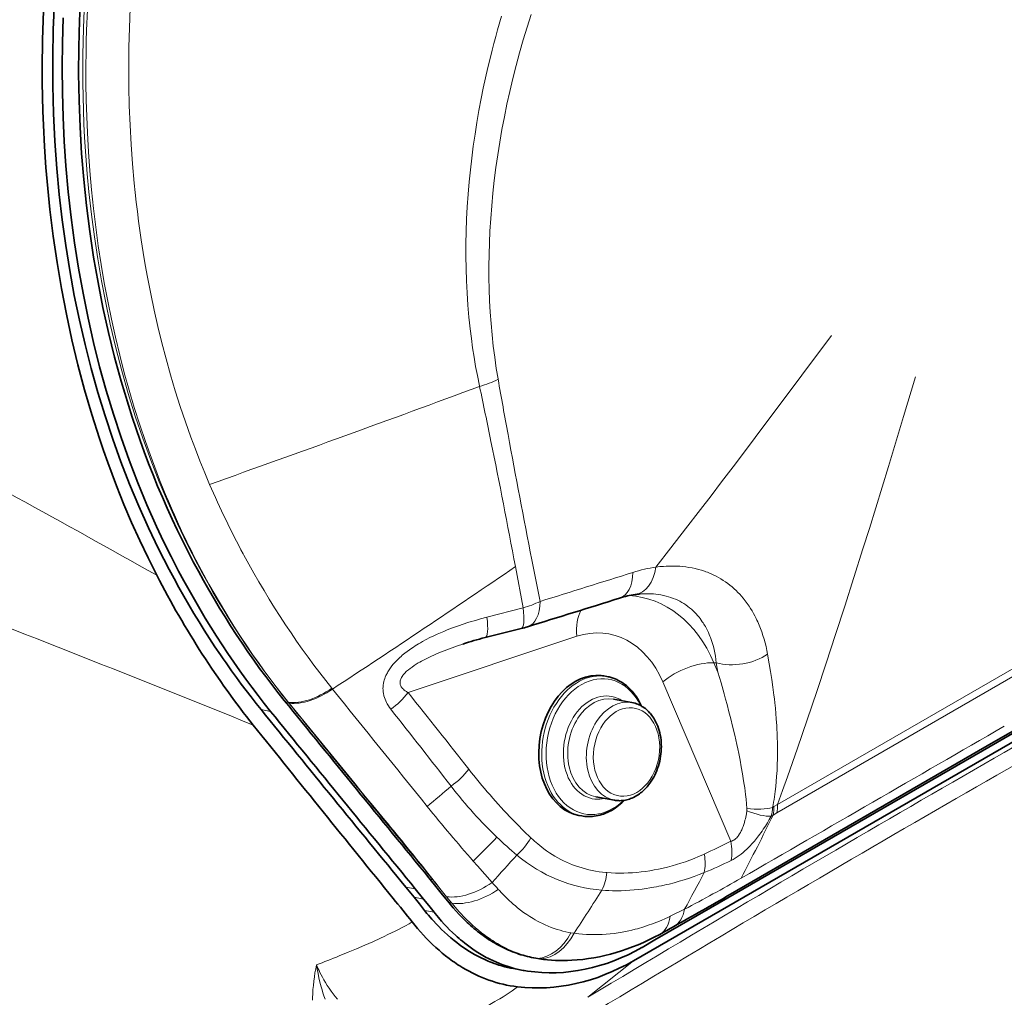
# Model space of a CAD drawing. Extents: x -922 to 7836, y -4841 to 1297.
# Tile 61 of 89: x 4863 to 4932, y -4296 to -4227. Entities that reach past the tile are written whole.
import ezdxf

# ---------------------------------------------------------------- set-up
doc = ezdxf.new("R2010")
doc.units = 0

msp = doc.modelspace()

# ---------------------------------------------------------------- linework, layer by layer
at = {"color": 7, "lineweight": 13}
for p, q in [((4896.424316, -4252.075684), (4896.431152, -4252.112305)), ((4895.116211, -4252.581543), (4895.124023, -4252.619629)), ((4878.489258, -4264.521973), (4878.445313, -4264.441406)), ((4898.810547, -4264.844727), (4899.39209, -4267.789063)), ((4875.310059, -4265.244141), (4875.266602, -4265.161133)), ((4897.652344, -4265.331055), (4898.194336, -4268.24707)), ((4898.194336, -4268.24707), (4895.642578, -4268.902832)), ((4901.989258, -4270.251953), (4890.074707, -4274.214844)), ((4915.566895, -4272.19043), (4915.44873, -4271.51709)), ((4911.941406, -4272.785156), (4911.655273, -4272.11377)), ((4911.828125, -4272.118652), (4911.655273, -4272.11377)), ((4911.941406, -4272.785156), (4911.828125, -4272.118652)), ((4916.157715, -4282.119629), (4932.989746, -4272.40332)), ((4916.099609, -4282.709961), (4932.929688, -4272.991211)), ((4884.745605, -4273.974121), (4884.697754, -4273.915039)), ((4912.850586, -4284.713867), (4908.058594, -4273.467773)), ((4880.375977, -4275.545898), (4879.70752, -4275.425293)), ((4881.647461, -4274.912598), (4881.616211, -4274.908691)), ((4881.694336, -4274.969727), (4881.647461, -4274.912598)), ((4915.807617, -4282.317871), (4915.89502, -4282.268555)), ((4915.89502, -4282.268555), (4916.157715, -4282.119629)), ((4915.699707, -4282.939453), (4915.844727, -4282.858398)), ((4915.844727, -4282.858398), (4916.099609, -4282.709961)), ((4894.971191, -4286.451172), (4894.679199, -4286.117676)), ((4896.00293, -4287.625488), (4894.971191, -4286.451172)), ((4891.846191, -4287.426758), (4891.571289, -4287.082031)), ((4890.587402, -4288.064453), (4889.918945, -4287.944336)), ((4892.416016, -4288.150879), (4891.825195, -4287.424316)), ((4891.846191, -4287.426758), (4891.825195, -4287.424316)), ((4891.174805, -4288.786133), (4890.506348, -4288.666016)), ((4892.416016, -4288.150879), (4892.799805, -4288.623047)), ((4892.799805, -4288.623047), (4893.172363, -4289.082031)), ((4891.914063, -4289.710938), (4891.245605, -4289.59082)), ((4909.587402, -4289.510254), (4908.574219, -4290.001953)), ((4901.792969, -4291.198242), (4901.574707, -4291.164063)), ((4899.207031, -4292.972168), (4899.449707, -4293.01123)), ((4902.762695, -4295.720703), (4905.98584, -4293.146484))]:
    msp.add_line(p, q, dxfattribs=at)
at = {"color": 7, "lineweight": 35}
for p, q in [((4953.165039, -4265.907227), (4905.98584, -4293.146484)), ((4949.981445, -4267.001953), (4931.401367, -4277.726074)), ((4948.575195, -4267.95752), (4929.998535, -4278.682617)), ((4895.513672, -4270.339844), (4898.057129, -4269.702637)), ((4904.11084, -4273.083984), (4903.904297, -4273.046875)), ((4905.878418, -4274.925781), (4904.568359, -4274.69043)), ((4912.830078, -4288.451172), (4931.401367, -4277.726074)), ((4929.998535, -4278.682617), (4911.421875, -4289.408203)), ((4904.640137, -4281.81543), (4903.330078, -4281.57959)), ((4902.341309, -4282.92627), (4902.134766, -4282.88916)), ((4890.506348, -4288.666016), (4889.918945, -4287.944336)), ((4891.549316, -4287.288086), (4892.138672, -4288.012695)), ((4890.880859, -4289.132813), (4890.506348, -4288.666016)), ((4891.174805, -4288.786133), (4890.587402, -4288.064453)), ((4892.516602, -4288.483398), (4892.138672, -4288.012695)), ((4892.880859, -4288.940918), (4892.516602, -4288.483398)), ((4891.245605, -4289.59082), (4890.880859, -4289.132813)), ((4891.549316, -4289.25293), (4891.174805, -4288.786133)), ((4891.914063, -4289.710938), (4891.549316, -4289.25293)), ((4911.421875, -4289.408203), (4907.499023, -4291.671875)), ((4907.499023, -4291.671875), (4906.589355, -4292.195313)), ((4906.589355, -4292.195313), (4906.586426, -4292.197266)), ((4899.355957, -4293.006836), (4899.102051, -4292.966309)), ((4898.197754, -4293.819824), (4897.528809, -4293.699707)), ((4898.257324, -4293.830078), (4898.197754, -4293.819824)), ((4898.269531, -4293.83252), (4898.257324, -4293.830078)), ((4898.512207, -4293.871094), (4898.269531, -4293.83252))]:
    msp.add_line(p, q, dxfattribs=at)
for points in [[(4866.973633, -4224.906738), (4866.883789, -4226.798828), (4866.833984, -4228.687012), (4866.824219, -4230.570801), (4866.85498, -4232.448242), (4866.92627, -4234.317871), (4867.038086, -4236.178223), (4867.189453, -4238.027344), (4867.381836, -4239.864746), (4867.61377, -4241.687988), (4867.885254, -4243.496094), (4868.196777, -4245.288086), (4868.547852, -4247.061523), (4868.937988, -4248.81543), (4869.146973, -4249.683594), (4869.366699, -4250.548828), (4869.595215, -4251.405762), (4869.834473, -4252.259766), (4870.082031, -4253.105469), (4870.339844, -4253.947266), (4870.606445, -4254.780273), (4870.883789, -4255.609863), (4871.168945, -4256.429688), (4871.464844, -4257.246094), (4871.769043, -4258.052246), (4872.083008, -4258.854492), (4872.405273, -4259.646484), (4872.737793, -4260.43457), (4873.078125, -4261.211426), (4873.429199, -4261.983887), (4873.787109, -4262.745605), (4874.155762, -4263.501953), (4874.53125, -4264.24707), (4874.91748, -4264.987305)], [(4864.355469, -4226.131348), (4864.286133, -4228.15625), (4864.26123, -4230.175781), (4864.265625, -4231.18457), (4864.280762, -4232.191406), (4864.307129, -4233.193359), (4864.344727, -4234.192383), (4864.421875, -4235.688477), (4864.523926, -4237.178711), (4864.650879, -4238.661133), (4864.802734, -4240.135742), (4865.032715, -4242.008301), (4865.302734, -4243.865234), (4865.612793, -4245.705078), (4865.962891, -4247.526367), (4866.352539, -4249.327637), (4866.781738, -4251.10791), (4867.249023, -4252.865234), (4867.755371, -4254.598145), (4868.299805, -4256.305664), (4868.587402, -4257.152344), (4868.884277, -4257.992188), (4869.188477, -4258.819336), (4869.501465, -4259.63916), (4870.023438, -4260.94043), (4870.568848, -4262.22168), (4871.137695, -4263.48291), (4871.728516, -4264.723633), (4872.342285, -4265.942871)], [(4873.21875, -4265.539063), (4872.469727, -4264.080566), (4871.753906, -4262.589844), (4871.071777, -4261.068848), (4870.424316, -4259.518066), (4869.811035, -4257.939453), (4869.23291, -4256.333496), (4868.689941, -4254.702148), (4868.183594, -4253.045898), (4867.712891, -4251.366699), (4867.279297, -4249.665039), (4866.882813, -4247.943359), (4866.523438, -4246.202148), (4866.201172, -4244.442383), (4865.916992, -4242.666504), (4865.670898, -4240.875), (4865.462891, -4239.069336), (4865.292969, -4237.251465), (4865.21875, -4236.280762), (4865.154785, -4235.307129), (4865.060059, -4233.352051), (4865.008789, -4231.387695), (4865.000977, -4229.415527), (4865.036621, -4227.437012), (4865.116211, -4225.454102)], [(4873.887207, -4265.65918), (4873.349121, -4264.621094), (4872.828125, -4263.566406), (4872.32373, -4262.495117), (4871.645508, -4260.967773), (4871.001465, -4259.410645), (4870.392578, -4257.825684), (4869.818848, -4256.213867), (4869.280762, -4254.575684), (4868.778809, -4252.913574), (4868.312988, -4251.228027), (4867.884277, -4249.520508), (4867.492676, -4247.79248), (4867.138672, -4246.04541), (4866.822266, -4244.280273), (4866.543457, -4242.498535), (4866.303223, -4240.70166), (4866.100586, -4238.890625), (4865.937012, -4237.067383), (4865.818359, -4235.344727), (4865.733887, -4233.613281), (4865.683105, -4231.874023), (4865.666992, -4230.128906), (4865.685059, -4228.378418), (4865.736816, -4226.624023)], [(4879.70752, -4275.425293), (4879.351074, -4274.980957), (4878.998047, -4274.531738), (4878.649414, -4274.078125), (4878.304199, -4273.620117), (4877.963867, -4273.158203), (4877.627441, -4272.691895), (4877.428223, -4272.411621), (4877.230469, -4272.129883), (4877.033203, -4271.844727), (4876.837402, -4271.558594), (4876.45166, -4270.984375), (4876.071777, -4270.404297), (4875.697754, -4269.819336), (4875.32959, -4269.228516), (4874.966309, -4268.631836), (4874.60791, -4268.02832), (4874.254395, -4267.418457), (4873.905273, -4266.800781), (4873.560059, -4266.174805), (4873.21875, -4265.539063)], [(4906.54834, -4275.170898), (4906.480957, -4275.027344), (4906.411133, -4274.890625), (4906.341309, -4274.765137), (4906.267578, -4274.642578), (4906.190918, -4274.523438), (4906.11377, -4274.412598), (4906.040039, -4274.313477), (4905.963379, -4274.216797), (4905.884766, -4274.123535), (4905.790527, -4274.020508), (4905.689941, -4273.918457), (4905.587891, -4273.822754), (4905.48291, -4273.731934), (4905.374512, -4273.646484), (4905.262207, -4273.564941), (4905.181641, -4273.51123), (4905.095215, -4273.457031), (4905.007813, -4273.40625), (4904.915527, -4273.356934), (4904.802734, -4273.302246), (4904.688477, -4273.252441), (4904.555664, -4273.20166), (4904.419434, -4273.157227), (4904.343262, -4273.135742), (4904.266113, -4273.116211), (4904.188965, -4273.099121), (4904.11084, -4273.083984)], [(4904.791992, -4281.836914), (4904.862305, -4281.842773), (4904.932617, -4281.846191), (4905.00293, -4281.847656), (4905.123535, -4281.844238), (4905.221191, -4281.836426), (4905.316895, -4281.824219), (4905.412109, -4281.808105), (4905.506836, -4281.787598), (4905.600586, -4281.762695), (4905.694336, -4281.733887), (4905.786621, -4281.701172), (4905.878418, -4281.664551), (4905.991699, -4281.613281), (4906.114258, -4281.549805), (4906.223145, -4281.486328), (4906.319336, -4281.424316), (4906.403809, -4281.365234), (4906.486328, -4281.303223), (4906.566895, -4281.237793), (4906.674805, -4281.143555), (4906.734863, -4281.086914), (4906.793945, -4281.02832), (4906.852051, -4280.967773), (4906.944336, -4280.865234), (4907.047852, -4280.739746), (4907.146973, -4280.608398), (4907.240723, -4280.47168), (4907.329102, -4280.32959), (4907.412598, -4280.183105), (4907.486328, -4280.041504), (4907.560059, -4279.883789), (4907.629395, -4279.719238), (4907.689941, -4279.557617), (4907.744629, -4279.393066), (4907.792969, -4279.226074), (4907.834961, -4279.056641), (4907.870605, -4278.88623), (4907.899902, -4278.713867), (4907.922852, -4278.541016), (4907.938965, -4278.367676), (4907.94873, -4278.194336), (4907.95166, -4278.021484), (4907.949219, -4277.880371), (4907.94043, -4277.714355), (4907.927734, -4277.570313), (4907.905762, -4277.396484), (4907.877441, -4277.230469), (4907.842773, -4277.067383), (4907.80127, -4276.906738), (4907.753418, -4276.75), (4907.699219, -4276.59668), (4907.638672, -4276.447754), (4907.571289, -4276.303223), (4907.523438, -4276.209473), (4907.472168, -4276.118164), (4907.418945, -4276.029297), (4907.362305, -4275.942871), (4907.28418, -4275.833008), (4907.233398, -4275.76709), (4907.180664, -4275.703125), (4907.126465, -4275.640625), (4907.04248, -4275.552246), (4906.971191, -4275.483398), (4906.897461, -4275.417969), (4906.821777, -4275.355469), (4906.746094, -4275.298828), (4906.646973, -4275.230957), (4906.583984, -4275.191895), (4906.52002, -4275.154785), (4906.455078, -4275.120605), (4906.375977, -4275.082031), (4906.295898, -4275.047363), (4906.19873, -4275.010254), (4906.100098, -4274.978516), (4905.990234, -4274.94873), (4905.878418, -4274.925781)], [(4902.55127, -4282.956055), (4902.647949, -4282.964355), (4902.745117, -4282.969238), (4902.842285, -4282.970703), (4902.939453, -4282.969238), (4903.08252, -4282.961426), (4903.21582, -4282.947266), (4903.349121, -4282.927246), (4903.481934, -4282.901367), (4903.614258, -4282.869629), (4903.745605, -4282.832031), (4903.876465, -4282.788086), (4904.006348, -4282.73877), (4904.135254, -4282.683594), (4904.224609, -4282.641602), (4904.311035, -4282.598633), (4904.393066, -4282.554688), (4904.475098, -4282.508301), (4904.556152, -4282.459473), (4904.693359, -4282.370605), (4904.812988, -4282.286621), (4904.930176, -4282.197754), (4905.04541, -4282.104004), (4905.169922, -4281.995117), (4905.263184, -4281.907715), (4905.354492, -4281.817383)], [(4899.102051, -4292.966309), (4898.949707, -4292.938477), (4898.797852, -4292.907715), (4898.646484, -4292.874512), (4898.495605, -4292.838379), (4898.345215, -4292.799316), (4898.195801, -4292.757324), (4898.046387, -4292.712891), (4897.897949, -4292.665527), (4897.749512, -4292.615234), (4897.602539, -4292.5625), (4897.456055, -4292.506836), (4897.310059, -4292.448242), (4897.165039, -4292.387207), (4897.020996, -4292.323242), (4896.877441, -4292.256836), (4896.734863, -4292.187988), (4896.593262, -4292.116211), (4896.452637, -4292.041992), (4896.312988, -4291.964844), (4896.174805, -4291.885742), (4896.037109, -4291.803711), (4895.900879, -4291.719727), (4895.765137, -4291.633301), (4895.631348, -4291.544434), (4895.498535, -4291.453613), (4895.367188, -4291.360352), (4895.236816, -4291.264648), (4895.10791, -4291.16748), (4894.980469, -4291.068359), (4894.854492, -4290.966797), (4894.72998, -4290.86377), (4894.606934, -4290.759277), (4894.48584, -4290.652832), (4894.366211, -4290.544922), (4894.248047, -4290.436035), (4894.131836, -4290.325195), (4894.017578, -4290.213867), (4893.904297, -4290.101074), (4893.68457, -4289.873047), (4893.473145, -4289.642578), (4893.269531, -4289.411621), (4893.075195, -4289.181152), (4892.880859, -4288.940918)], [(4897.528809, -4293.699707), (4897.314941, -4293.658203), (4897.104004, -4293.611816), (4896.89502, -4293.560059), (4896.687988, -4293.503418), (4896.48291, -4293.441895), (4896.313965, -4293.386719), (4896.145508, -4293.328125), (4895.978516, -4293.266113), (4895.854004, -4293.217285), (4895.72998, -4293.166504), (4895.483887, -4293.059082), (4895.239746, -4292.944336), (4894.998047, -4292.821777), (4894.758301, -4292.691406), (4894.520508, -4292.553223), (4894.285156, -4292.407715), (4894.052246, -4292.254395), (4893.869141, -4292.127441), (4893.687012, -4291.995605), (4893.507324, -4291.859375), (4893.329102, -4291.71875), (4893.211426, -4291.622559), (4893.095215, -4291.524902), (4892.865234, -4291.324219), (4892.639648, -4291.117188), (4892.440918, -4290.92627), (4892.24707, -4290.731934), (4892.057617, -4290.53418), (4891.874023, -4290.334473), (4891.757324, -4290.203613), (4891.643066, -4290.072266), (4891.526367, -4289.935547), (4891.413086, -4289.798828), (4891.245605, -4289.59082)], [(4898.197754, -4293.819824), (4897.984863, -4293.778809), (4897.773438, -4293.732422), (4897.562988, -4293.680176), (4897.352051, -4293.622559), (4897.131836, -4293.556152), (4896.913086, -4293.483398), (4896.695313, -4293.404785), (4896.479004, -4293.319824), (4896.26416, -4293.229492), (4896.05127, -4293.133301), (4895.839844, -4293.03125), (4895.718262, -4292.969238), (4895.59668, -4292.905273), (4895.475098, -4292.838867), (4895.354004, -4292.770508), (4895.115234, -4292.628906), (4894.879395, -4292.47998), (4894.646973, -4292.324219), (4894.458496, -4292.190918), (4894.271973, -4292.053711), (4894.088379, -4291.911621), (4893.907227, -4291.765625), (4893.789063, -4291.666992), (4893.671875, -4291.566895), (4893.554199, -4291.462891), (4893.4375, -4291.35791), (4893.210449, -4291.14502), (4893.011719, -4290.949707), (4892.817871, -4290.750977), (4892.629883, -4290.550781), (4892.448242, -4290.349121), (4892.330566, -4290.214844), (4892.216309, -4290.081055), (4892.105469, -4289.947754), (4891.997559, -4289.81543), (4891.914063, -4289.710938)], [(4897.798828, -4294.978027), (4897.542969, -4294.944336), (4897.288086, -4294.902832), (4897.034668, -4294.854492), (4896.782227, -4294.799316), (4896.530762, -4294.736816), (4896.28125, -4294.66748), (4896.033203, -4294.59082), (4895.786621, -4294.507813), (4895.541992, -4294.417969), (4895.299805, -4294.320801), (4895.067871, -4294.221191), (4894.838379, -4294.115723), (4894.61084, -4294.004395), (4894.385742, -4293.886719), (4894.162598, -4293.763672), (4893.942383, -4293.634766), (4893.724609, -4293.500977), (4893.597168, -4293.418945), (4893.470215, -4293.334961), (4893.344238, -4293.249023), (4893.219238, -4293.161621), (4892.972656, -4292.981934), (4892.730469, -4292.79541), (4892.493164, -4292.603027), (4892.260742, -4292.405273), (4892.029297, -4292.199219), (4891.803223, -4291.988281), (4891.583008, -4291.773438), (4891.366211, -4291.552246), (4891.15625, -4291.329102), (4890.953125, -4291.105469), (4890.745605, -4290.867188), (4890.54834, -4290.631348), (4890.361328, -4290.400879)]]:
    msp.add_lwpolyline(points, dxfattribs=at)
at = {"color": 7, "lineweight": 13}
for points in [[(4875.214355, -4265.154297), (4874.489746, -4263.744141), (4873.796875, -4262.304199), (4873.136719, -4260.836914), (4872.509766, -4259.343262), (4871.915527, -4257.82373), (4871.35498, -4256.279785), (4870.828125, -4254.712891), (4870.335449, -4253.124023), (4869.877441, -4251.514648), (4869.453613, -4249.885254), (4869.064941, -4248.237793), (4868.73877, -4246.712402), (4868.442871, -4245.17334), (4868.17627, -4243.621582), (4867.938965, -4242.058594), (4867.731934, -4240.484375), (4867.554688, -4238.900391), (4867.43457, -4237.626953), (4867.333496, -4236.348145), (4867.251465, -4235.064453), (4867.202637, -4234.099121), (4867.164551, -4233.131348), (4867.121094, -4231.189941), (4867.120117, -4229.241699), (4867.161133, -4227.344727), (4867.242188, -4225.444336)], [(4872.894043, -4260.078613), (4872.539551, -4259.200195), (4872.196777, -4258.313477), (4871.865234, -4257.419922), (4871.544922, -4256.51709), (4871.14209, -4255.320313), (4870.758789, -4254.110352), (4870.395508, -4252.887695), (4870.052246, -4251.652344), (4869.729004, -4250.405273), (4869.425781, -4249.147461), (4869.143066, -4247.878418), (4868.880371, -4246.599609), (4868.638184, -4245.311035), (4868.416992, -4244.013184), (4868.21582, -4242.707031), (4868.035645, -4241.392578), (4867.875977, -4240.071289), (4867.737305, -4238.742676), (4867.619141, -4237.407715), (4867.521973, -4236.066406), (4867.445313, -4234.720703), (4867.396973, -4233.572754), (4867.363281, -4232.421387), (4867.345215, -4231.267578), (4867.341797, -4230.111328), (4867.353516, -4228.953125), (4867.368652, -4228.228027), (4867.38916, -4227.50293), (4867.44873, -4226.050293)], [(4876.074219, -4259.530273), (4875.728027, -4258.708984), (4875.391602, -4257.879883), (4875.066406, -4257.042969), (4874.751465, -4256.19873), (4874.368164, -4255.118652), (4874.001465, -4254.026855), (4873.651855, -4252.92334), (4873.319824, -4251.809082), (4873.004883, -4250.683594), (4872.70752, -4249.54834), (4872.427246, -4248.402832), (4872.164551, -4247.248535), (4871.919922, -4246.084961), (4871.692871, -4244.913086), (4871.535645, -4244.039551), (4871.388672, -4243.162109), (4871.251465, -4242.280273), (4871.155273, -4241.616699), (4871.063965, -4240.950684), (4870.978516, -4240.282715), (4870.898926, -4239.612793), (4870.824707, -4238.941406), (4870.755859, -4238.267578), (4870.634766, -4236.915527), (4870.536133, -4235.557129), (4870.459961, -4234.193359), (4870.40625, -4232.824219), (4870.374512, -4231.451172), (4870.365234, -4230.07373), (4870.37793, -4228.693848), (4870.413574, -4227.311035), (4870.470703, -4225.92627)], [(4896.675781, -4226.490723), (4896.397461, -4227.454102), (4896.263672, -4227.937988), (4896.133789, -4228.422852), (4896.008301, -4228.90625), (4895.886719, -4229.390625), (4895.711914, -4230.120117), (4895.54541, -4230.850586), (4895.388184, -4231.582031), (4895.240234, -4232.314453), (4895.082031, -4233.152832), (4894.936035, -4233.991211), (4894.802246, -4234.830078), (4894.680664, -4235.668945), (4894.571777, -4236.507813), (4894.475098, -4237.345703), (4894.391113, -4238.182617), (4894.316406, -4239.064453), (4894.255859, -4239.944336), (4894.209961, -4240.822266), (4894.178711, -4241.697754), (4894.161621, -4242.570313), (4894.15918, -4243.439453), (4894.171875, -4244.305176), (4894.199219, -4245.166504), (4894.242188, -4246.023438), (4894.299805, -4246.875488), (4894.372559, -4247.722168), (4894.414551, -4248.143066), (4894.460938, -4248.5625), (4894.54248, -4249.230469), (4894.633789, -4249.894043), (4894.735352, -4250.553223), (4894.846191, -4251.20752), (4894.967773, -4251.856445), (4895.116211, -4252.581543)], [(4898.766602, -4226.378906), (4898.481445, -4227.275391), (4898.208984, -4228.175781), (4897.950195, -4229.079102), (4897.705566, -4229.98584), (4897.474121, -4230.895508), (4897.257324, -4231.807129), (4897.058594, -4232.700684), (4896.874023, -4233.595703), (4896.703125, -4234.491699), (4896.546387, -4235.388672), (4896.40332, -4236.285645), (4896.274902, -4237.183105), (4896.161133, -4238.080078), (4896.062012, -4238.976074), (4895.977539, -4239.870605), (4895.907715, -4240.763672), (4895.853027, -4241.654297), (4895.815918, -4242.482422), (4895.791992, -4243.307617), (4895.78125, -4244.130371), (4895.78418, -4244.949707), (4895.800781, -4245.765625), (4895.830566, -4246.577637), (4895.874512, -4247.385254), (4895.932129, -4248.187988), (4896.003906, -4248.98584), (4896.089844, -4249.77832), (4896.189453, -4250.564453), (4896.303711, -4251.344238), (4896.424316, -4252.075684)], [(4919.959473, -4249.023438), (4917.877441, -4251.817871), (4916.833984, -4253.213867), (4915.327148, -4255.223145), (4913.81543, -4257.229492), (4913.009277, -4258.293457), (4912.202148, -4259.356445), (4911.456543, -4260.333984), (4910.709961, -4261.310059), (4909.66748, -4262.665527), (4908.621094, -4264.018066), (4907.570313, -4265.367188)], [(4925.890625, -4251.938965), (4925.041992, -4254.75293), (4923.974121, -4258.267578), (4923.080566, -4261.179199), (4922.630371, -4262.633789), (4922.177246, -4264.086914), (4921.541992, -4266.10498), (4920.900391, -4268.120605), (4920.251465, -4270.132813), (4919.594238, -4272.141602), (4918.927734, -4274.146973), (4918.251953, -4276.147461), (4917.56543, -4278.143555), (4917.213379, -4279.152344), (4916.858398, -4280.159668), (4916.509766, -4281.140625), (4916.157715, -4282.119629)], [(4907.570313, -4265.367188), (4907.838867, -4265.336426), (4907.973145, -4265.324219), (4908.106445, -4265.313965), (4908.28418, -4265.303223), (4908.460938, -4265.296387), (4908.636719, -4265.293457), (4908.84668, -4265.294434), (4909.055176, -4265.30127), (4909.262207, -4265.312988), (4909.467285, -4265.331055), (4909.670898, -4265.354004), (4909.897461, -4265.387207), (4910.12207, -4265.427246), (4910.34375, -4265.474609), (4910.5625, -4265.529297), (4910.77832, -4265.59082), (4910.991211, -4265.660156), (4911.09668, -4265.697266), (4911.200684, -4265.736328), (4911.355957, -4265.79834), (4911.508789, -4265.864258), (4911.660156, -4265.93457), (4911.809082, -4266.008789), (4911.980469, -4266.101074), (4912.148438, -4266.19873), (4912.313965, -4266.301758), (4912.476074, -4266.410156), (4912.634766, -4266.524414), (4912.790527, -4266.643555), (4912.942871, -4266.768555), (4913.091309, -4266.898926), (4913.224121, -4267.022461), (4913.354004, -4267.150879), (4913.480469, -4267.283203), (4913.604004, -4267.419922), (4913.724121, -4267.560547), (4913.797363, -4267.650879), (4913.869629, -4267.742676), (4913.94043, -4267.835938), (4914.009766, -4267.931152), (4914.14502, -4268.125977), (4914.251953, -4268.290527), (4914.355469, -4268.459473), (4914.45459, -4268.632324), (4914.550293, -4268.808594), (4914.64209, -4268.989258), (4914.697266, -4269.103516), (4914.751465, -4269.219727), (4914.854004, -4269.456055), (4914.950684, -4269.697266), (4915.041016, -4269.943359), (4915.125, -4270.194824), (4915.202637, -4270.451172), (4915.273926, -4270.711426), (4915.338867, -4270.976074), (4915.396973, -4271.244629), (4915.44873, -4271.51709)], [(4906.437988, -4267.265137), (4906.553223, -4267.256836), (4906.667969, -4267.250488), (4906.78125, -4267.246582), (4906.894043, -4267.244141), (4907.062988, -4267.245117), (4907.22998, -4267.250488), (4907.395508, -4267.260742), (4907.559082, -4267.275879), (4907.744141, -4267.299316), (4907.926758, -4267.328613), (4908.106445, -4267.364258), (4908.283691, -4267.406738), (4908.458008, -4267.455078), (4908.628906, -4267.510254), (4908.797363, -4267.571777), (4908.952637, -4267.635254), (4909.10498, -4267.70459), (4909.253906, -4267.779785), (4909.399902, -4267.860352), (4909.542969, -4267.946777), (4909.682129, -4268.038574), (4909.817871, -4268.135742), (4909.950195, -4268.23877), (4910.079102, -4268.347168), (4910.191895, -4268.449707), (4910.30127, -4268.556152), (4910.407227, -4268.666992), (4910.510254, -4268.782227), (4910.610352, -4268.901855), (4910.69043, -4269.004883), (4910.768555, -4269.110352), (4910.844238, -4269.21875), (4910.899414, -4269.301758), (4910.953125, -4269.38623), (4911.005371, -4269.472656), (4911.056641, -4269.560547), (4911.131836, -4269.697754), (4911.203125, -4269.838379), (4911.271484, -4269.982422), (4911.336426, -4270.129883), (4911.377441, -4270.22998), (4911.416992, -4270.331055), (4911.491211, -4270.538086), (4911.559082, -4270.75), (4911.620605, -4270.966797), (4911.675293, -4271.188477), (4911.723145, -4271.415039), (4911.764648, -4271.645508), (4911.799805, -4271.879883), (4911.828125, -4272.118652)], [(4888.861816, -4275.398926), (4888.771973, -4275.279785), (4888.687988, -4275.155762), (4888.647949, -4275.091797), (4888.609375, -4275.026367), (4888.551758, -4274.918945), (4888.498535, -4274.808105), (4888.451172, -4274.693359), (4888.40918, -4274.574707), (4888.373535, -4274.452637), (4888.358887, -4274.390625), (4888.345703, -4274.328125), (4888.333984, -4274.26416), (4888.324707, -4274.199707), (4888.31543, -4274.111816), (4888.310059, -4274.022949), (4888.308105, -4273.932617), (4888.312012, -4273.8125), (4888.32373, -4273.69043), (4888.342285, -4273.567383), (4888.368652, -4273.443359), (4888.396973, -4273.337891), (4888.430664, -4273.232422), (4888.469238, -4273.126953), (4888.513184, -4273.022461), (4888.544434, -4272.955078), (4888.577637, -4272.888184), (4888.614258, -4272.818359), (4888.652832, -4272.749512), (4888.694824, -4272.679199), (4888.738281, -4272.610352), (4888.830566, -4272.474121), (4888.929688, -4272.341797), (4889.03418, -4272.213379), (4889.143555, -4272.088867), (4889.254883, -4271.970703), (4889.370117, -4271.855957), (4889.488281, -4271.744629), (4889.579102, -4271.663574), (4889.670898, -4271.584473), (4889.76416, -4271.506836), (4889.858398, -4271.431641), (4890.014648, -4271.312012), (4890.17334, -4271.196777), (4890.333984, -4271.085938), (4890.452637, -4271.006836), (4890.571777, -4270.930664), (4890.698242, -4270.852051), (4890.824707, -4270.775879), (4890.956055, -4270.699219), (4891.087891, -4270.624512), (4891.352539, -4270.481445), (4891.618164, -4270.345215), (4891.884766, -4270.21582), (4892.122559, -4270.106445), (4892.360352, -4270.000977), (4892.599121, -4269.899902), (4892.77832, -4269.82666), (4892.958008, -4269.755859), (4893.29541, -4269.62793), (4893.632813, -4269.506348), (4893.969727, -4269.391602), (4894.306641, -4269.283203), (4894.530273, -4269.213867), (4894.753906, -4269.146973), (4894.976563, -4269.08252), (4895.199219, -4269.020508), (4895.642578, -4268.902832)], [(4890.074707, -4274.214844), (4890.01709, -4274.182617), (4889.960938, -4274.149414), (4889.914551, -4274.119629), (4889.870117, -4274.088867), (4889.808105, -4274.041016), (4889.75, -4273.990723), (4889.696289, -4273.9375), (4889.667969, -4273.905273), (4889.641113, -4273.87207), (4889.617676, -4273.838379), (4889.595703, -4273.803711), (4889.569824, -4273.755371), (4889.547852, -4273.704102), (4889.53125, -4273.650879), (4889.523438, -4273.618164), (4889.518066, -4273.584961), (4889.513672, -4273.539063), (4889.513184, -4273.492188), (4889.516602, -4273.443359), (4889.525391, -4273.387695), (4889.540039, -4273.330078), (4889.55957, -4273.271973), (4889.584473, -4273.212891), (4889.618652, -4273.145996), (4889.65918, -4273.07959), (4889.705566, -4273.012695), (4889.742676, -4272.964355), (4889.782715, -4272.916016), (4889.82666, -4272.866211), (4889.873535, -4272.817383), (4889.92334, -4272.767578), (4889.975098, -4272.71875), (4890.036621, -4272.663574), (4890.100586, -4272.609863), (4890.225098, -4272.51123), (4890.35498, -4272.416504), (4890.499023, -4272.318359), (4890.646484, -4272.224121), (4890.796875, -4272.133789), (4890.910645, -4272.067871), (4891.025879, -4272.004395), (4891.257324, -4271.881836), (4891.491699, -4271.764648), (4891.728027, -4271.652832), (4891.900879, -4271.574219), (4892.074219, -4271.498535), (4892.257324, -4271.42041), (4892.44043, -4271.344727), (4892.628418, -4271.269531), (4892.816895, -4271.196289), (4893.192871, -4271.055664), (4893.567871, -4270.921875), (4893.941895, -4270.794434)], [(4915.566895, -4272.19043), (4915.658691, -4272.738281), (4915.744141, -4273.288086), (4915.822754, -4273.840332), (4915.894531, -4274.39502), (4915.927246, -4274.672852), (4915.958496, -4274.95166), (4915.996582, -4275.324219), (4916.030762, -4275.697754), (4916.061523, -4276.072754), (4916.095703, -4276.571289), (4916.109863, -4276.821289), (4916.12207, -4277.072266), (4916.135254, -4277.407227), (4916.144531, -4277.742676), (4916.150391, -4278.080078), (4916.151367, -4278.48584), (4916.146484, -4278.893555), (4916.134766, -4279.303711), (4916.116211, -4279.716309), (4916.089844, -4280.131348), (4916.061523, -4280.483887), (4916.026855, -4280.838379), (4915.985352, -4281.195313), (4915.935059, -4281.566406), (4915.90625, -4281.753906), (4915.875488, -4281.942383), (4915.842773, -4282.129883), (4915.807617, -4282.317871)], [(4911.941406, -4272.785156), (4912.163574, -4273.543457), (4912.378906, -4274.303223), (4912.483887, -4274.684082), (4912.586914, -4275.064941), (4912.721191, -4275.573242), (4912.851563, -4276.08252), (4912.978027, -4276.592285), (4913.129395, -4277.230469), (4913.20459, -4277.560547), (4913.27832, -4277.890625), (4913.344727, -4278.199219), (4913.40918, -4278.508789), (4913.505371, -4278.989258), (4913.595703, -4279.470703), (4913.680664, -4279.95459), (4913.759277, -4280.44043), (4913.797852, -4280.695801), (4913.834473, -4280.952148), (4913.865723, -4281.18457), (4913.894531, -4281.41748), (4913.932129, -4281.746582), (4913.965332, -4282.07666), (4913.993652, -4282.408691)], [(4913.98877, -4282.563477), (4913.951172, -4282.786621), (4913.906738, -4283.010254), (4913.881348, -4283.121582), (4913.854004, -4283.233398), (4913.813965, -4283.380859), (4913.769043, -4283.527344), (4913.719727, -4283.671875), (4913.688965, -4283.753906), (4913.655762, -4283.834961), (4913.623047, -4283.910156), (4913.588867, -4283.983398), (4913.531738, -4284.09375), (4913.470215, -4284.19873), (4913.404297, -4284.296875), (4913.370117, -4284.343262), (4913.334473, -4284.387207), (4913.269531, -4284.459961), (4913.202148, -4284.524414), (4913.132813, -4284.580078), (4913.098145, -4284.604492), (4913.062988, -4284.626465), (4913.027344, -4284.646484), (4912.992188, -4284.664551), (4912.920898, -4284.693359), (4912.850586, -4284.713867)], [(4915.699707, -4282.939453), (4915.571777, -4283.17041), (4915.436035, -4283.402344), (4915.291992, -4283.635254), (4915.139648, -4283.868652), (4915.058105, -4283.989258), (4914.973633, -4284.108887), (4914.892578, -4284.221191), (4914.809082, -4284.333008), (4914.666992, -4284.515625), (4914.518555, -4284.695801), (4914.364258, -4284.873047), (4914.204102, -4285.045898), (4914.121094, -4285.131348), (4914.037109, -4285.214355), (4913.953613, -4285.294434), (4913.868652, -4285.372559), (4913.728027, -4285.495605), (4913.585938, -4285.611328), (4913.442383, -4285.719727), (4913.298828, -4285.819824), (4913.155762, -4285.911133), (4913.01416, -4285.992676), (4912.875, -4286.064941)], [(4898.748535, -4284.470703), (4898.902832, -4284.614746), (4899.010742, -4284.711426), (4899.116699, -4284.804688), (4899.224121, -4284.895996), (4899.370117, -4285.016113), (4899.518066, -4285.133301), (4899.667969, -4285.24707), (4899.85791, -4285.384277), (4900.050781, -4285.516113), (4900.246094, -4285.642578), (4900.443848, -4285.763184), (4900.644531, -4285.878418), (4900.847656, -4285.987793), (4901.051758, -4286.09082), (4901.257813, -4286.187988), (4901.466309, -4286.279297), (4901.676758, -4286.364746), (4901.88916, -4286.444824), (4902.121094, -4286.524414), (4902.355469, -4286.597168), (4902.591797, -4286.663086), (4902.82959, -4286.722656), (4903.069336, -4286.774902), (4903.311035, -4286.820801), (4903.554199, -4286.859375), (4903.798828, -4286.891602), (4904.044434, -4286.91748), (4904.116211, -4286.92334)], [(4904.116211, -4286.92334), (4904.40332, -4286.943359), (4904.706055, -4286.956543), (4905.009766, -4286.962402), (4905.314453, -4286.959961), (4905.619141, -4286.950195), (4905.924316, -4286.933105), (4906.229492, -4286.908203), (4906.534668, -4286.876465), (4906.839844, -4286.837402), (4907.144531, -4286.791016), (4907.44873, -4286.738281), (4907.752441, -4286.678223), (4908.070801, -4286.608398), (4908.387695, -4286.53125), (4908.704102, -4286.446777), (4909.019043, -4286.35498), (4909.333008, -4286.256836), (4909.645996, -4286.150879), (4909.957031, -4286.038574), (4910.267578, -4285.918945), (4910.576172, -4285.79248), (4910.883301, -4285.65918), (4910.981445, -4285.614746)], [(4903.76123, -4288.162109), (4904.004395, -4288.178711), (4904.249512, -4288.19043), (4904.493164, -4288.197754), (4904.798828, -4288.200684), (4905.10498, -4288.197266), (4905.410645, -4288.186523), (4905.716309, -4288.169922), (4906.021973, -4288.146484), (4906.32666, -4288.116699), (4906.601074, -4288.084961), (4906.874512, -4288.047852), (4907.147461, -4288.006348), (4907.419922, -4287.959961), (4907.600586, -4287.926758), (4907.781738, -4287.891113), (4907.962402, -4287.853516), (4908.142578, -4287.813965), (4908.322754, -4287.772461), (4908.50293, -4287.729004), (4908.861328, -4287.635742), (4909.218262, -4287.535645), (4909.573242, -4287.427734), (4909.927246, -4287.3125), (4910.278809, -4287.189941), (4910.628906, -4287.060547), (4910.803711, -4286.992676), (4910.978027, -4286.92334)], [(4901.575195, -4291.164063), (4901.433105, -4291.13916), (4901.221191, -4291.09668), (4901.010254, -4291.047363), (4900.799805, -4290.991699), (4900.590332, -4290.929688), (4900.381348, -4290.861328), (4900.173828, -4290.786133), (4899.967773, -4290.705078), (4899.762207, -4290.616699), (4899.558105, -4290.522461), (4899.355957, -4290.421875), (4899.202637, -4290.34082), (4899.049805, -4290.256348), (4898.898438, -4290.167969), (4898.785645, -4290.099609), (4898.673828, -4290.028809), (4898.451172, -4289.882324), (4898.231934, -4289.728516), (4898.016113, -4289.567871), (4897.803711, -4289.400879), (4897.647461, -4289.271973), (4897.494141, -4289.140625), (4897.342773, -4289.005859), (4897.231445, -4288.903809), (4897.121582, -4288.800781), (4896.907715, -4288.591309), (4896.701172, -4288.380371), (4896.503906, -4288.168945), (4896.444824, -4288.104004)], [(4893.172363, -4289.082031), (4893.213379, -4289.132324), (4893.310547, -4289.25), (4893.52002, -4289.496094), (4893.739258, -4289.742676), (4893.853027, -4289.866699), (4893.969727, -4289.989746), (4894.085938, -4290.110352), (4894.20459, -4290.229492), (4894.408203, -4290.427246), (4894.616699, -4290.621094), (4894.830566, -4290.810059), (4895.04834, -4290.993652), (4895.270508, -4291.171387), (4895.49707, -4291.342773), (4895.61377, -4291.427734), (4895.731445, -4291.510742), (4895.890137, -4291.618652), (4896.050293, -4291.723145), (4896.211914, -4291.824219), (4896.39502, -4291.933594), (4896.580078, -4292.038574), (4896.766602, -4292.138672), (4896.95459, -4292.233887), (4897.175781, -4292.338867), (4897.398926, -4292.4375), (4897.623535, -4292.528809), (4897.849121, -4292.61377), (4898.07666, -4292.691406), (4898.305176, -4292.762695), (4898.535156, -4292.826172), (4898.766113, -4292.883301), (4898.986328, -4292.930664), (4899.207031, -4292.972168)], [(4908.574219, -4290.001953), (4908.405273, -4290.082031), (4908.236816, -4290.159668), (4907.935059, -4290.291992), (4907.632324, -4290.416016), (4907.329102, -4290.533203), (4907.024414, -4290.641602), (4906.719238, -4290.742676), (4906.56543, -4290.790039), (4906.411621, -4290.835449), (4906.259277, -4290.878906), (4906.106445, -4290.919922), (4905.875977, -4290.977539), (4905.645508, -4291.030762), (4905.414551, -4291.07959), (4905.183594, -4291.123047), (4904.903809, -4291.169922), (4904.623535, -4291.209473), (4904.34375, -4291.241699), (4904.064453, -4291.26709), (4903.784668, -4291.285156), (4903.505859, -4291.295898), (4903.227539, -4291.298828), (4902.949707, -4291.294922), (4902.672852, -4291.283691), (4902.396973, -4291.265137), (4902.12207, -4291.239258), (4901.95752, -4291.220215), (4901.792969, -4291.198242)], [(4890.361328, -4290.400879), (4890.14502, -4290.52832), (4889.896484, -4290.667969), (4889.620605, -4290.815918), (4889.394531, -4290.933105), (4889.155762, -4291.054199), (4888.908203, -4291.177246), (4888.657715, -4291.298828), (4888.395996, -4291.423828), (4888.129395, -4291.548828), (4887.582031, -4291.799316), (4887.020508, -4292.04834), (4886.439453, -4292.298828), (4885.844727, -4292.547363), (4885.215332, -4292.802734)], [(4883.336914, -4295.912109), (4883.341309, -4295.700195), (4883.349121, -4295.490234), (4883.357422, -4295.333984), (4883.367676, -4295.179199), (4883.393555, -4294.876953), (4883.425781, -4294.579102), (4883.464355, -4294.285156), (4883.508789, -4293.995117), (4883.557617, -4293.714844), (4883.609375, -4293.437988)], [(4884.227051, -4295.859863), (4884.140625, -4295.608398), (4884.072266, -4295.397949), (4884.007813, -4295.186035), (4883.946777, -4294.973633), (4883.90332, -4294.813477), (4883.861816, -4294.652832), (4883.789551, -4294.350586), (4883.723145, -4294.047363), (4883.664063, -4293.743652), (4883.636719, -4293.59082), (4883.609375, -4293.437988)], [(4883.609375, -4293.437988), (4883.72998, -4293.705078), (4883.792969, -4293.836914), (4883.856934, -4293.967285), (4883.945313, -4294.139648), (4884.036621, -4294.310059), (4884.130859, -4294.477539), (4884.25293, -4294.684082), (4884.379883, -4294.886719), (4884.51123, -4295.084961), (4884.647461, -4295.279297), (4884.788086, -4295.469238), (4884.933594, -4295.654297), (4885.097168, -4295.851563)], [(4897.798828, -4294.978027), (4897.70752, -4295.050781), (4897.61377, -4295.122559), (4897.41748, -4295.265625), (4897.211914, -4295.407227), (4896.998535, -4295.547852), (4896.777832, -4295.686523), (4896.550781, -4295.824219), (4896.376465, -4295.92627), (4896.199707, -4296.02832), (4895.837402, -4296.229492), (4895.530762, -4296.393555), (4895.218262, -4296.556641), (4894.900391, -4296.717773), (4894.658203, -4296.837402), (4894.414063, -4296.956055), (4893.917969, -4297.191406), (4893.389648, -4297.433105)]]:
    msp.add_lwpolyline(points, dxfattribs=at)
for centre, radius, start, end in [((4893.4375, -4246.327148), 6.51412, 285.006155, 297.359918), ((5545.276855, -4137.250488), 658.934231, 190.038788, 190.383372), ((4380.504883, -2863.61377), 1481.273582, 289.545561, 290.3294), ((4340.055664, -4369.430176), 567.226337, 11.484073, 11.884118), ((4112.561523, -5621.475098), 1553.941594, 60.729206, 61.563391), ((5559.498535, -4134.866699), 673.352426, 190.364752, 191.129747), ((4320.492188, -4373.560059), 587.220152, 10.620778, 11.498933), ((4928.610352, -4237.171875), 60.241036, 202.348825, 207.685511), ((4933.339355, -4234.913574), 62.331742, 203.261611, 208.27594), ((4490.429688, -3671.150391), 720.334024, 303.189273, 304.424844), ((4505.293945, -2994.988281), 1332.41701, 287.204131, 287.499612), ((4909.028809, -4275.401855), 10.139972, 98.270583, 107.66949), ((4243.942871, -5848.46875), 1695.44639, 67.996896, 68.887492), ((4896.043945, -4260.811523), 7.739724, 286.131893, 295.636839), ((-2825.757813, -10503.427734), 9912.514738, 38.873817, 38.935364), ((4886.012695, -4271.261719), 5.022575, 304.553132, 323.984993), ((4003.516846, -4981.509766), 1134.130081, 38.234429, 38.582834), ((7110.546875, -2467.12085), 2869.883249, 219.043993, 219.366446), ((6250.802246, -3162.176758), 1764.302823, 219.103757, 219.450225), ((4361.402344, -4692.94043), 672.721166, 37.778924, 38.365415), ((27636.585938, -43598.027344), 45405.577267, 120.002394, 120.029455), ((4890.296387, -4276.633301), 5.042679, 303.881035, 323.688969), ((4930.772461, -4251.167969), 46.209609, 218.00146, 223.855397), ((4582.396973, -3921.165283), 475.281937, 310.557784, 310.824144), ((4990.268555, -4202.352539), 127.097975, 218.95546, 221.228287), ((4913.319336, -4282.463867), 0.676605, 351.541747, 4.662864), ((4913.160645, -4282.178711), 2.65048, 343.313322, 356.986119), ((4912.741699, -4282.299805), 3.153046, 349.794369, 0.573828), ((4912.978027, -4282.106445), 3.179317, 349.059459, 359.761408), ((4692.094238, -4172.294434), 249.577296, 332.556407, 333.704214), ((4647.39209, -4481.767578), 312.291471, 38.56557, 39.475707), ((4929.836426, -4251.872559), 45.045386, 224.034061, 226.358128), ((4603.049805, -3996.377197), 411.092865, 315.186197, 315.51758), ((4917.716309, -4262.08252), 30.914851, 226.281097, 229.768496), ((4894.602539, -4282.071289), 4.790922, 311.053611, 329.942899), ((4892.17041, -4244.191895), 45.493795, 294.42388, 297.036953), ((4594.22168, -4014.414551), 407.082367, 317.844557, 318.212063), ((4896.253418, -4251.835938), 38.05131, 292.766008, 295.901236), ((4900.027344, -4286.425781), 4.118444, 335.059325, 353.059355), ((4651.55127, -4149.143555), 293.743759, 331.454669, 332.02758), ((4829.467285, -4337.104004), 79.742807, 37.871145, 38.533072), ((4872.74707, -4309.545898), 31.958431, 42.138914, 43.306965), ((4842.78418, -4162.840332), 143.205504, 297.806278, 299.630492), ((4576.961426, -4078.441406), 388.305525, 326.776167, 327.310066), ((4856.752441, -4223.1875), 75.209089, 290.922021, 292.237673), ((4899.181152, -4292.505859), 0.467057, 260.263249, 273.15909), ((4901.029297, -4282.317871), 10.809219, 261.598284, 273.156672)]:
    msp.add_arc(centre, radius, start, end, dxfattribs=at)
at = {"color": 7, "lineweight": 35}
for centre, radius, start, end in [((4609.968262, -3330.836182), 982.084644, 287.086173, 287.482714), ((4907.091309, -4274.076172), 6.845855, 98.215818, 107.749082), ((4906.897949, -4272.898438), 5.652291, 94.664817, 97.979501), ((4895.85498, -4260.882813), 9.090615, 284.021105, 287.01139), ((4900.73584, -4291.358398), 21.657092, 103.952761, 108.282192), ((7111.350586, -2466.072754), 2871.296036, 219.044525, 219.366842), ((7109.526367, -2466.985596), 2870.983717, 219.042927, 219.365339), ((7110.195801, -2467.105225), 2870.984625, 219.042927, 219.365339), ((6709.74707, -2808.490234), 2346.521507, 218.727454, 219.111461), ((4905.002441, -4279.799316), 2.0484, 259.809219, 264.098625), ((4902.842773, -4280.136719), 2.834095, 259.809232, 264.09868), ((4695.077637, -3910.798584), 435.933475, 299.362175, 299.967493), ((4729.979492, -4417.993164), 204.944298, 38.504071, 39.096713), ((4874.114258, -4229.099609), 70.73607, 298.470924, 299.390534), ((4901.002441, -4281.861816), 11.265956, 261.59478, 273.164492)]:
    msp.add_arc(centre, radius, start, end, dxfattribs=at)
for centre, major_axis, ratio, start_param, end_param in [((4907.270996, -4228.53125), (3.007812, -61.118164), 0.677809, 5.317745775, 5.536445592), ((4906.778809, -4228.018066), (2.545898, -62.536621), 0.674339, 5.330549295, 5.547813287), ((4909.832031, -4221.77832), (-2.279785, -70.546387), 0.666423, 5.410189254, 5.621717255), ((4903.019531, -4277.967773), (0.884766, 4.920898), 0.733862, 0.05495992, 3.141572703), ((4903.019531, -4277.967773), (0.884766, 4.920898), 0.733862, 6.283165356, 6.338145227), ((4902.95459, -4266.630859), (-3.894043, -26.363281), 0.688707, 0.139572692, 0.477201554), ((4901.849121, -4273.316895), (-3.655762, -20.501953), 0.733031, 0.021144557, 0.549906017), ((4900.966309, -4273.416504), (-3.857422, -21.458496), 0.733862, 0.043581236, 0.554959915)]:
    msp.add_ellipse(centre, major_axis=major_axis, ratio=ratio, start_param=start_param, end_param=end_param, dxfattribs=at)
at = {"color": 7, "lineweight": 13}
for centre, major_axis, ratio, start_param, end_param in [((4952.67334, -4177.691406), (-49.908691, -110.4375), 0.617582, 5.843728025, 5.98040366), ((4907.240723, -4228.736328), (3.069336, -60.931152), 0.674511, 5.318618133, 5.537662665), ((4904.641602, -4232.700684), (5.120117, -56.192871), 0.670814, 5.267693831, 5.499101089), ((4904.102539, -4264.694824), (0.901855, -2.861328), 0.564311, 6.283182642, 7.310118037), ((4905.698242, -4264.330078), (0.414551, -2.971191), 0.631063, 6.283184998, 7.410872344), ((4897.632813, -4266.708008), (0.881836, -2.867676), 0.531178, 6.28318321, 7.310780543), ((4904.476563, -4278.22998), (-1.935059, -10.764648), 0.733862, 2.300289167, 3.234636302), ((4897.327148, -4266.792969), (0.72998, -2.909668), 0.19297, 6.283183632, 7.282923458), ((4903.995117, -4270.612305), (-0.946777, 2.84668), 0.630733, 0.501167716, 1.239737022), ((4713.557617, -4452.075195), (296.018555, 206.84375), 0.074517, 0.595692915, 0.82648573), ((4894.785156, -4267.429688), (0.728516, -2.910156), 0.188441, 6.283183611, 7.276715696), ((4902.818848, -4277.931641), (-1.412109, -7.856934), 0.733862, 2.300289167, 3.522019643), ((4681.570313, -4482.60498), (328.09668, 235.029785), 0.07795, 0.563306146, 0.77731751), ((4913.418945, -4270.403809), (2.956543, 0.509766), 0.602879, 4.04401797, 5.360631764), ((4910.064453, -4273.828613), (2.759766, 1.175781), 0.452747, 0.778571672, 2.174835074), ((4903.226074, -4278.004883), (0.884766, 4.920898), 0.733862, 6.283165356, 9.42475801), ((4903.407715, -4278.037598), (0.854004, 4.750488), 0.733862, 5.494331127, 10.213970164), ((4883.647949, -4271.842773), (3.102539, 2.524414), 0.571875, 3.652605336, 4.588718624), ((4883.694336, -4271.899902), (3.103516, 2.523438), 0.572449, 3.652857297, 4.588873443), ((4882.116211, -4274.141602), (0.776855, 0.629883), 0.573994, 3.141592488, 3.653619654), ((4903.767578, -4278.102539), (0.649902, 3.615234), 0.733862, 5.975142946, 9.479737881), ((4903.949219, -4278.134766), (0.619141, 3.444824), 0.733862, 6.283165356, 9.42475801), ((4905.259277, -4278.370605), (0.619141, 3.444824), 0.733862, 6.283165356, 9.42475801), ((4905.493164, -4278.412598), (0.557129, 3.100098), 0.733862, 0.05495992, 6.338145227), ((4928.691406, -4121.764648), (-21.60498, -168.1875), 0.305822, 5.989172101, 6.062476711), ((4903.767578, -4278.102539), (0.649902, 3.615234), 0.733862, 3.196552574, 3.449532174), ((4913.694824, -4281.064941), (2.941406, -0.589355), 0.427019, 4.899255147, 5.595492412), ((4913.628418, -4281.243164), (2.635742, -1.433105), 0.346981, 5.033540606, 5.781201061), ((4910.844727, -4284.353516), (1.365723, -2.670898), 0.593076, 0.616214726, 1.146830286), ((4963.811035, -4095.86499), (-62.481934, -191.81543), 0.225633, 6.194700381, 6.33729441), ((4908.975586, -4285.254395), (1.242676, -2.730469), 0.605771, 0.671687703, 1.174134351), ((4892.322266, -4286.653809), (0.773438, 0.634277), 0.575855, 3.141587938, 3.6503772), ((4894.791992, -4285.566895), (3.173828, 2.43457), 0.59415, 3.676896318, 4.63929473), ((4895.140137, -4286.031738), (3.227051, 2.36377), 0.611286, 3.701199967, 4.669324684), ((4893.664063, -4288.319336), (0.783203, 0.621582), 0.570495, 3.141497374, 3.678340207), ((4905.926758, -4287.765137), (1.908203, -3.515625), 0.533601, 6.283168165, 6.914551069), ((4906.864258, -4287.24707), (1.964355, -3.484375), 0.560945, 6.283184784, 6.879778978), ((4899.467285, -4289.006348), (-0.681641, -3.941406), 0.681309, 0.154456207, 1.11311747), ((4899.660156, -4289.037109), (-0.589844, -3.956055), 0.681951, 0.138977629, 1.097588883)]:
    msp.add_ellipse(centre, major_axis=major_axis, ratio=ratio, start_param=start_param, end_param=end_param, dxfattribs=at)

doc.saveas('drawing.dxf')
